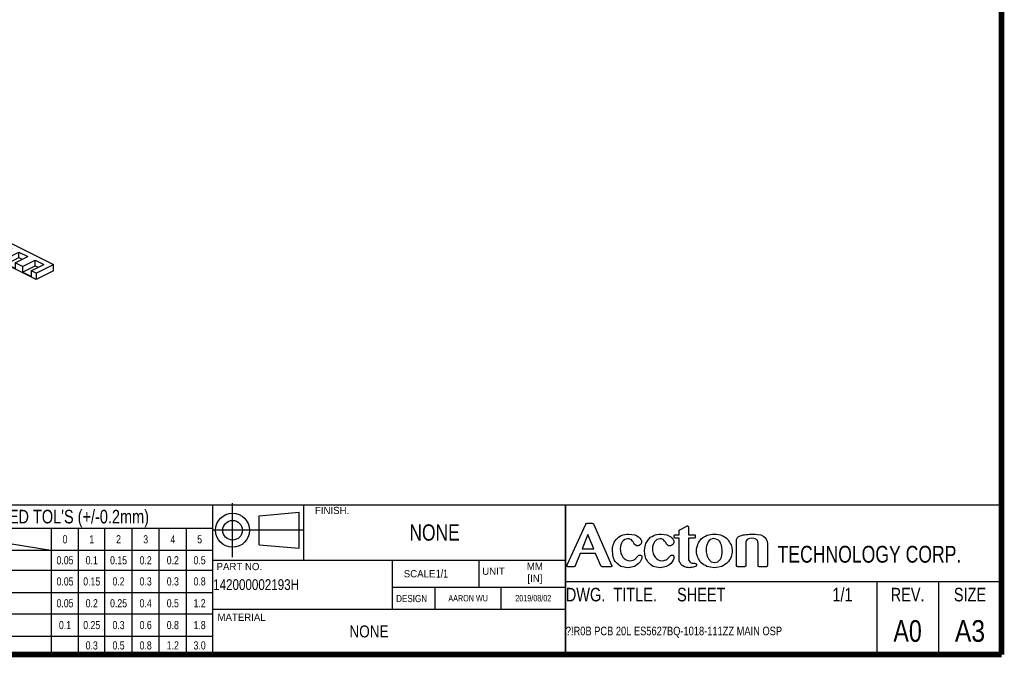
# Paper-space layout '005_EXP_CORICANT_PE_DRAWING_3_3' of a CAD drawing. Header units: millimetres. Extents: x 6 to 413, y 7 to 290.
# Tile 24 of 46: x 232 to 413, y 7 to 124. Entities that reach past the tile are written whole.
import ezdxf
from ezdxf.enums import TextEntityAlignment as Align

# ---------------------------------------------------------------- set-up
doc = ezdxf.new("R2010")
doc.units = ezdxf.units.MM
doc.header["$LTSCALE"] = 23.1
doc.layers.get('0').update_dxf_attribs({"linetype": 'CONTINUOUS'})
for name, color, linetype in [('125A00000159H_LED_SPONGE__BL447', 7, 'CONTINUOUS'), ('TABLE_BL10', 7, 'CONTINUOUS'), ('TABLE_BL7', 7, 'CONTINUOUS'), ('TABLE_BL8', 7, 'CONTINUOUS'), ('TABLE_BL9', 7, 'CONTINUOUS')]:
    doc.layers.add(name, color=color, linetype=linetype)
doc.styles.get("Standard").update_dxf_attribs({"font": 'txt', "width": 0.85})
doc.styles.add('TEXTSTYLE_2', font='txt')
doc.styles.add('TEXTSTYLE_3', font='txt', dxfattribs={"width": 0.782203})
doc.styles.add('TEXTSTYLE_4', font='txt', dxfattribs={"width": 0.836201})
doc.styles.add('TEXTSTYLE_5', font='txt', dxfattribs={"width": 0.8})

# ---------------------------------------------------------------- blocks, each defined once
blk = doc.blocks.new('TABLE_BL7', base_point=(299.82, 25.18))
at = {"layer": 'TABLE_BL7', "color": 7, "linetype": 'Continuous'}
for p, q in [((267.32, 15.57), (267.32, 34.79)), ((267.32, 34.79), (332.32, 34.79)), ((284.07, 24.63), (284.07, 34.79)), ((332.32, 15.57), (332.32, 34.79)), ((267.32, 24.63), (332.32, 24.63)), ((300.44, 15.57), (300.44, 24.63)), ((316.44, 19.63), (316.44, 24.63)), ((300.44, 19.63), (332.32, 19.63)), ((308.32, 15.57), (308.32, 19.63)), ((320.44, 15.57), (320.44, 19.63)), ((267.32, 15.57), (332.32, 15.57))]:
    blk.add_line(p, q, dxfattribs=at)
at = {"layer": 'TABLE_BL7', "color": 2, "linetype": 'Continuous', "style": 'TEXTSTYLE_5', "width": 0.8}
for s, height, p in [('NONE', 3, (308.19, 28.21)), ('AARON WU', 1.2, (314.38, 17)), ('2019/08/02', 1.2, (326.38, 17))]:
    blk.add_text(s, height=height, dxfattribs=at).set_placement(p, align=Align.CENTER)
at = {"layer": 'TABLE_BL7', "color": 7, "linetype": 'Continuous', "style": 'TEXTSTYLE_5', "width": 0.8}
blk.add_text('     1/1', height=1.5, dxfattribs=at).set_placement((308.44, 21.38), align=Align.CENTER)
at = {"layer": 'TABLE_BL7', "color": 2, "linetype": 'Continuous', "style": 'TEXTSTYLE_5', "width": 0.8}
blk.add_text('142000002193H', height=2, dxfattribs=at).set_placement((267.38, 19.1))
blk = doc.blocks.new('TABLE_BL8', base_point=(196.69, 21))
at = {"layer": 'TABLE_BL8', "color": 7, "linetype": 'Continuous'}
for p, q in [((126.07, 7.21), (126.07, 34.79)), ((126.07, 34.79), (267.32, 34.79)), ((146.07, 7.21), (146.07, 34.79)), ((152.69, 7.21), (152.69, 34.79)), ((203.69, 7.21), (203.69, 34.79)), ((267.32, 7.21), (267.32, 34.79)), ((126.07, 30.49), (267.32, 30.49)), ((213.69, 7.21), (213.69, 30.49)), ((237.57, 7.21), (237.57, 30.49)), ((242.57, 7.21), (242.57, 30.49)), ((247.44, 7.21), (247.44, 30.49)), ((252.44, 7.21), (252.44, 30.49)), ((257.44, 7.21), (257.44, 30.49)), ((262.44, 7.21), (262.44, 30.49)), ((146.07, 25.88), (203.69, 25.88)), ((213.69, 26.43), (267.32, 26.43)), ((213.69, 22.76), (267.32, 22.76)), ((146.07, 21.04), (213.69, 21.04)), ((213.69, 18.62), (267.32, 18.62)), ((146.07, 16.66), (203.69, 16.66)), ((213.69, 14.71), (267.32, 14.71)), ((146.07, 11.82), (203.69, 11.82)), ((213.69, 10.57), (267.32, 10.57)), ((126.07, 7.21), (267.32, 7.21))]:
    blk.add_line(p, q, dxfattribs=at)
blk.add_lwpolyline([(211.19, 25.64), (211.19, 25.39), (211.32, 25.26), (211.57, 25.26), (211.69, 25.39), (211.69, 25.64), (211.57, 25.76), (211.32, 25.76), (211.19, 25.64)], dxfattribs=at)
at = {"layer": 'TABLE_BL8', "color": 7, "linetype": 'Continuous', "style": 'TEXTSTYLE_5', "width": 0.8}
for s, height, p in [('Reason', 2, (136.07, 31.64)), ("UNSPECIFIED TOL'S (+/-0.2mm)", 2.5, (235.5, 31.39)), ('.', 2, (149.38, 31.64)), ('.', 2, (178.19, 31.64)), ('0', 1.5, (240.07, 27.71)), ('1', 1.5, (245, 27.71)), ('2', 1.5, (249.94, 27.71)), ('3', 1.5, (254.94, 27.71)), ('4', 1.5, (259.94, 27.71)), ('5', 1.5, (264.88, 27.71)), ('.', 2, (149.38, 27.19)), ('.', 2, (178.19, 27.19)), ('ANGLE', 1.5, (208.69, 26.14)), ('+/- 1', 1.5, (208.19, 23.89)), ('0------16', 1.5, (225.63, 23.84)), ('0.05', 1.5, (240.07, 23.84)), ('0.1', 1.5, (245, 23.84)), ('0.15', 1.5, (249.94, 23.84)), ('0.2', 1.5, (254.94, 23.84)), ('0.2', 1.5, (259.94, 23.84)), ('0.5', 1.5, (264.88, 23.84)), ('.', 2, (149.38, 22.46)), ('.', 2, (178.19, 22.46)), ('ROUGHNESS', 1.4, (208.69, 19.56)), ('16------63', 1.5, (225.63, 19.94)), ('0.05', 1.5, (240.07, 19.94)), ('0.15', 1.5, (245, 19.94)), ('0.2', 1.5, (249.94, 19.94)), ('0.3', 1.5, (254.94, 19.94)), ('0.3', 1.5, (259.94, 19.94)), ('0.8', 1.5, (264.88, 19.94)), ('.', 2, (149.38, 17.85)), ('.', 2, (178.19, 17.85)), ('63------250', 1.5, (225.63, 15.91)), ('0.05', 1.5, (240.07, 15.91)), ('0.2', 1.5, (245, 15.91)), ('0.25', 1.5, (249.94, 15.91)), ('0.4', 1.5, (254.94, 15.91)), ('0.5', 1.5, (259.94, 15.91)), ('1.2', 1.5, (264.88, 15.91)), ('.', 2, (149.38, 13.24)), ('.', 2, (178.19, 13.24)), ('250------500', 1.5, (225.63, 11.89)), ('0.1', 1.5, (240.07, 11.89)), ('0.25', 1.5, (245, 11.89)), ('0.3', 1.5, (249.94, 11.89)), ('0.6', 1.5, (254.94, 11.89)), ('0.8', 1.5, (259.94, 11.89)), ('1.8', 1.5, (264.88, 11.89)), ('ZONE', 2, (149.38, 8.51)), ('DESCRIPTION', 2.5, (178.19, 8.26)), ('500------1000', 1.5, (225.63, 8.14)), ('0.3', 1.5, (245, 8.14)), ('0.5', 1.5, (249.94, 8.14)), ('0.8', 1.5, (254.94, 8.14)), ('1.2', 1.5, (259.94, 8.14)), ('3.0', 1.5, (264.88, 8.14))]:
    blk.add_text(s, height=height, dxfattribs=at).set_placement(p, align=Align.CENTER)
for s, height, p in [('              GRADE', 1.5, (213.75, 28.91)), ('This document and the ', 1, (126.13, 27.91)), ('technical data disclosed ', 1, (126.13, 26.41)), (' DIM', 1.5, (213.75, 26.66)), ('are proprietary to Accton ', 1, (126.13, 24.91)), ('Tech. Corp. and shall not', 1, (126.13, 23.41)), ('be duplicated, used,', 1, (126.13, 21.91)), ('without expressed', 1, (126.13, 18.91)), ('released,or disclosed', 1, (126.13, 20.41)), ('written permission.', 1, (126.13, 17.41))]:
    blk.add_text(s, height=height, dxfattribs=at).set_placement(p)
blk = doc.blocks.new('TABLE_BL9', base_point=(372.5, 21))
at = {"layer": 'TABLE_BL9', "color": 7, "linetype": 'Continuous'}
for p, q in [((332.32, 34.79), (412.69, 34.79)), ((332.32, 34.79), (332.32, 7.21)), ((412.69, 34.79), (412.69, 7.21)), ((332.32, 20.65), (412.69, 20.65)), ((389.69, 20.65), (389.69, 7.21)), ((401.07, 20.65), (401.07, 7.21)), ((332.32, 7.21), (412.69, 7.21))]:
    blk.add_line(p, q, dxfattribs=at)
at = {"layer": 'TABLE_BL9', "color": 7, "linetype": 'Continuous', "style": 'TEXTSTYLE_5', "width": 0.8}
blk.add_text('DWG.  TITLE.     SHEET', height=2.5, dxfattribs=at).set_placement((332.38, 17.01))
for s, p in [('1/1', (383.38, 17.01)), ('REV.', (395.38, 17.01)), ('SIZE', (406.88, 17.01))]:
    blk.add_text(s, height=2.5, dxfattribs=at).set_placement(p, align=Align.CENTER)
at = {"layer": 'TABLE_BL9', "color": 2, "linetype": 'Continuous', "style": 'TEXTSTYLE_5', "width": 0.8}
blk.add_text('A0', height=4, dxfattribs=at).set_placement((395.38, 9.55), align=Align.CENTER)
at = {"layer": 'TABLE_BL9', "color": 7, "linetype": 'Continuous', "width": 0.85}
blk.add_text('A3', height=4, dxfattribs=at).set_placement((406.88, 9.55), align=Align.CENTER)
at = {"layer": 'TABLE_BL9', "color": 2, "linetype": 'Continuous', "style": 'TEXTSTYLE_5', "width": 0.8}
blk.add_text('?!R0B PCB 20L ES5627BQ-1018-111ZZ MAIN OSP', height=1.6, dxfattribs=at).set_placement((332.38, 10.75))
blk = doc.blocks.new('TABLE_BL10', base_point=(299.82, 11.4))
at = {"layer": 'TABLE_BL10', "color": 7, "linetype": 'Continuous'}
for p, q in [((267.32, 7.23), (267.32, 15.56)), ((267.32, 15.56), (332.32, 15.56)), ((332.32, 7.23), (332.32, 15.56)), ((267.32, 7.23), (332.32, 7.23))]:
    blk.add_line(p, q, dxfattribs=at)
blk = doc.blocks.new('125A00000159H_LED_SPONGE__BL447', base_point=(227.22, 82.29))
at = {"layer": '125A00000159H_LED_SPONGE__BL447', "color": 7, "linetype": 'Continuous'}
for p, q in [((216.52, 86.63), (219.7, 88.22)), ((217.41, 86.19), (219.74, 87.35)), ((219.7, 88.22), (237.92, 79.12)), ((219.74, 87.35), (221.35, 86.55)), ((219.74, 86.32), (219.74, 87.35)), ((217.41, 86.19), (216.52, 86.63)), ((216.52, 86.63), (216.52, 85.46)), ((234.73, 76.36), (216.52, 85.46)), ((217.41, 85.15), (219.74, 86.32)), ((217.41, 86.19), (217.41, 85.15)), ((219.02, 85.38), (221.35, 86.55)), ((220.38, 84.7), (219.02, 85.38)), ((219.02, 85.38), (219.02, 84.34)), ((219.74, 86.32), (220.31, 86.03)), ((220.38, 84.7), (222.71, 85.87)), ((222.71, 85.87), (224.32, 85.06)), ((222.71, 84.83), (222.71, 85.87)), ((219.02, 84.34), (217.41, 85.15)), ((220.38, 83.66), (222.71, 84.83)), ((220.38, 84.7), (220.38, 83.66)), ((221.99, 82.86), (220.38, 83.66)), ((221.99, 83.9), (224.32, 85.06)), ((223.33, 83.22), (221.99, 83.9)), ((221.99, 83.9), (221.99, 82.86)), ((222.71, 84.83), (223.28, 84.54)), ((223.33, 83.22), (225.67, 84.39)), ((224.95, 82.42), (227.28, 83.58)), ((225.67, 84.39), (227.28, 83.58)), ((225.67, 83.35), (225.67, 84.39)), ((223.33, 82.19), (225.67, 83.35)), ((223.33, 83.22), (223.33, 82.19)), ((224.95, 81.38), (223.33, 82.19)), ((226.3, 81.74), (224.95, 82.42)), ((224.95, 82.42), (224.95, 81.38)), ((225.67, 83.35), (226.24, 83.07)), ((226.3, 81.74), (228.64, 82.91)), ((226.3, 80.7), (228.64, 81.87)), ((226.3, 81.74), (226.3, 80.7)), ((227.92, 80.93), (230.25, 82.1)), ((228.64, 82.91), (230.25, 82.1)), ((228.64, 81.87), (228.64, 82.91)), ((228.64, 81.87), (229.21, 81.58)), ((227.92, 79.89), (226.3, 80.7)), ((229.26, 80.26), (227.92, 80.93)), ((227.92, 80.93), (227.92, 79.89)), ((229.26, 80.26), (231.59, 81.43)), ((229.26, 79.22), (231.59, 80.39)), ((229.26, 80.26), (229.26, 79.22)), ((230.87, 79.45), (233.21, 80.62)), ((231.59, 81.43), (233.21, 80.62)), ((231.59, 80.39), (231.59, 81.43)), ((231.59, 80.39), (232.17, 80.1)), ((232.23, 78.78), (234.56, 79.94)), ((234.56, 79.94), (236.18, 79.14)), ((234.56, 78.9), (234.56, 79.94)), ((230.87, 78.42), (229.26, 79.22)), ((232.23, 78.78), (230.87, 79.45)), ((230.87, 79.45), (230.87, 78.42)), ((232.23, 77.74), (234.56, 78.9)), ((232.23, 78.78), (232.23, 77.74)), ((233.84, 77.97), (236.18, 79.14)), ((234.56, 78.9), (235.14, 78.62)), ((234.73, 77.52), (237.92, 79.12)), ((237.92, 77.95), (237.92, 79.12)), ((233.84, 76.93), (232.23, 77.74)), ((234.73, 77.52), (233.84, 77.97)), ((233.84, 77.97), (233.84, 76.93)), ((237.92, 77.95), (234.73, 76.36)), ((234.73, 77.52), (234.73, 76.36))]:
    blk.add_line(p, q, dxfattribs=at)

psp = doc.layouts.new('005_EXP_CORICANT_PE_DRAWING_3_3')

# ---------------------------------------------------------------- linework, layer by layer
at = {"color": 7, "linetype": 'Continuous'}
for p, q in [((270.95, 25.14), (270.95, 35.1)), ((275.89, 32.77), (283.22, 33.44)), ((275.89, 27.46), (275.89, 32.77)), ((283.22, 26.8), (283.22, 33.44)), ((332.65, 23.72), (336.05, 31.23)), ((336.05, 31.33), (336.1, 31.33)), ((336.05, 31.23), (336.05, 31.33)), ((336.1, 31.38), (336.2, 31.38)), ((336.1, 31.33), (336.1, 31.38)), ((336.2, 31.38), (336.25, 31.44)), ((336.25, 31.44), (337.26, 31.44)), ((337.26, 31.44), (337.31, 31.38)), ((337.31, 31.38), (337.36, 31.38)), ((337.36, 31.38), (337.47, 31.28)), ((337.47, 31.28), (340.81, 23.67)), ((354.56, 30.83), (354.61, 30.88)), ((354.61, 30.88), (354.66, 30.88)), ((354.66, 30.88), (354.71, 30.93)), ((354.71, 30.93), (354.81, 30.93)), ((354.81, 30.93), (354.87, 30.88)), ((354.87, 30.88), (354.92, 30.88)), ((354.92, 30.88), (354.92, 30.83)), ((213.58, 30.29), (237.46, 26.45)), ((283.89, 30.12), (267.46, 30.12)), ((336.45, 29.36), (335.39, 26.72)), ((337.52, 26.72), (336.45, 29.36)), ((342.08, 28.85), (342.59, 29.15)), ((342.59, 29.15), (342.94, 29.25)), ((342.94, 29.25), (343.25, 29.36)), ((343.25, 29.36), (343.6, 29.41)), ((343.6, 29.41), (344.01, 29.41)), ((344.01, 29.41), (344.57, 29.36)), ((344.57, 29.36), (345.08, 29.25)), ((345.08, 29.25), (345.48, 29.1)), ((345.48, 29.1), (345.79, 28.9)), ((348.27, 29), (348.58, 29.15)), ((348.58, 29.15), (348.88, 29.25)), ((348.88, 29.25), (349.18, 29.36)), ((349.18, 29.36), (349.59, 29.41)), ((349.59, 29.41), (349.95, 29.41)), ((349.95, 29.41), (350.5, 29.36)), ((350.5, 29.36), (351.01, 29.25)), ((351.01, 29.25), (351.37, 29.1)), ((351.37, 29.1), (351.72, 28.9)), ((352.38, 29.15), (352.43, 29.15)), ((352.38, 28.85), (352.38, 29.15)), ((352.43, 29.25), (353.29, 29.25)), ((352.43, 29.15), (352.43, 29.25)), ((353.29, 30.12), (353.34, 30.17)), ((353.29, 29.25), (353.29, 30.12)), ((353.34, 30.17), (353.39, 30.22)), ((353.39, 30.22), (353.45, 30.27)), ((353.45, 30.27), (353.5, 30.27)), ((353.5, 30.27), (354.56, 30.83)), ((354.92, 30.83), (354.97, 30.78)), ((354.97, 30.78), (354.97, 29.25)), ((354.97, 29.25), (356.24, 29.25)), ((356.24, 29.25), (356.24, 28.7)), ((357.6, 28.75), (358.11, 29.05)), ((358.11, 29.05), (358.42, 29.2)), ((358.42, 29.2), (358.72, 29.3)), ((358.72, 29.3), (359.03, 29.36)), ((359.03, 29.36), (359.38, 29.41)), ((359.38, 29.41), (360.14, 29.41)), ((360.14, 29.41), (360.55, 29.36)), ((360.55, 29.36), (360.9, 29.25)), ((360.9, 29.25), (361.21, 29.15)), ((361.21, 29.15), (361.51, 29)), ((364.3, 29), (364.5, 29.1)), ((364.5, 29.1), (364.76, 29.15)), ((364.76, 29.15), (365.06, 29.25)), ((365.06, 29.25), (365.32, 29.3)), ((365.32, 29.3), (365.62, 29.36)), ((365.62, 29.36), (365.92, 29.36)), ((365.92, 29.36), (366.23, 29.41)), ((366.23, 29.41), (367.29, 29.41)), ((367.29, 29.41), (367.7, 29.36)), ((367.7, 29.36), (368.31, 29.25)), ((368.31, 29.25), (368.51, 29.2)), ((368.51, 29.2), (368.66, 29.1)), ((368.66, 29.1), (368.76, 29.05)), ((368.76, 29.05), (368.87, 29)), ((275.89, 27.46), (283.22, 26.8)), ((340.97, 26.87), (341.12, 27.43)), ((341.12, 27.43), (341.22, 27.68)), ((341.22, 27.68), (341.32, 27.94)), ((341.32, 27.94), (341.47, 28.19)), ((341.47, 28.19), (341.68, 28.44)), ((341.68, 28.44), (342.08, 28.85)), ((342.54, 27.43), (342.44, 27.12)), ((342.64, 27.73), (342.54, 27.43)), ((342.79, 27.99), (342.64, 27.73)), ((343, 28.24), (342.79, 27.99)), ((343.25, 28.39), (343, 28.24)), ((343.5, 28.49), (343.25, 28.39)), ((343.81, 28.54), (343.5, 28.49)), ((344.06, 28.54), (343.81, 28.54)), ((344.21, 28.49), (344.06, 28.54)), ((344.42, 28.39), (344.21, 28.49)), ((344.67, 28.14), (344.42, 28.39)), ((344.77, 27.99), (344.67, 28.14)), ((344.87, 27.88), (344.77, 27.99)), ((344.92, 27.73), (344.87, 27.88)), ((345.02, 27.58), (344.92, 27.73)), ((345.13, 27.48), (345.02, 27.58)), ((345.18, 27.43), (345.13, 27.48)), ((345.38, 27.33), (345.18, 27.43)), ((345.48, 27.28), (345.38, 27.33)), ((345.73, 27.28), (345.48, 27.28)), ((345.89, 27.33), (345.73, 27.28)), ((345.79, 28.9), (346.04, 28.65)), ((345.99, 27.38), (345.89, 27.33)), ((346.14, 27.48), (345.99, 27.38)), ((346.04, 28.65), (346.24, 28.39)), ((346.19, 27.53), (346.14, 27.48)), ((346.29, 27.68), (346.19, 27.53)), ((346.24, 28.39), (346.34, 28.19)), ((346.34, 27.78), (346.29, 27.68)), ((346.34, 28.19), (346.34, 27.78)), ((346.95, 26.87), (347.05, 27.43)), ((347.05, 27.43), (347.16, 27.68)), ((347.16, 27.68), (347.61, 28.44)), ((347.61, 28.44), (348.02, 28.85)), ((348.02, 28.85), (348.27, 29)), ((348.58, 27.73), (348.37, 27.12)), ((348.73, 27.99), (348.58, 27.73)), ((348.98, 28.24), (348.73, 27.99)), ((349.18, 28.39), (348.98, 28.24)), ((349.49, 28.49), (349.18, 28.39)), ((349.79, 28.54), (349.49, 28.49)), ((350, 28.54), (349.79, 28.54)), ((350.2, 28.49), (350, 28.54)), ((350.35, 28.39), (350.2, 28.49)), ((350.45, 28.29), (350.35, 28.39)), ((350.6, 28.14), (350.45, 28.29)), ((350.71, 27.99), (350.6, 28.14)), ((350.81, 27.88), (350.71, 27.99)), ((350.91, 27.73), (350.81, 27.88)), ((350.96, 27.58), (350.91, 27.73)), ((351.01, 27.48), (350.96, 27.58)), ((351.11, 27.43), (351.01, 27.48)), ((351.21, 27.38), (351.11, 27.43)), ((351.26, 27.33), (351.21, 27.38)), ((351.37, 27.28), (351.26, 27.33)), ((351.67, 27.28), (351.37, 27.28)), ((351.82, 27.33), (351.67, 27.28)), ((351.72, 28.9), (351.97, 28.65)), ((351.92, 27.38), (351.82, 27.33)), ((352.08, 27.48), (351.92, 27.38)), ((351.97, 28.65), (352.18, 28.39)), ((352.18, 27.53), (352.08, 27.48)), ((352.18, 28.39), (352.28, 28.19)), ((352.23, 27.68), (352.18, 27.53)), ((352.28, 27.78), (352.23, 27.68)), ((352.28, 28.19), (352.28, 27.78)), ((352.43, 28.75), (352.38, 28.85)), ((352.43, 28.7), (352.43, 28.75)), ((352.48, 28.7), (352.43, 28.7)), ((352.48, 28.65), (352.48, 28.7)), ((353.29, 28.65), (352.48, 28.65)), ((353.29, 24.49), (353.29, 28.65)), ((356.18, 28.65), (354.97, 28.65)), ((354.97, 28.65), (354.97, 24.99)), ((356.24, 28.7), (356.18, 28.7)), ((356.18, 28.7), (356.18, 28.65)), ((356.54, 26.97), (356.64, 27.28)), ((356.64, 27.28), (356.74, 27.53)), ((356.74, 27.53), (356.84, 27.83)), ((356.84, 27.83), (357, 28.09)), ((357, 28.09), (357.2, 28.34)), ((357.2, 28.34), (357.35, 28.54)), ((357.35, 28.54), (357.6, 28.75)), ((358.31, 27.28), (358.26, 26.92)), ((358.62, 27.99), (358.31, 27.28)), ((358.82, 28.24), (358.62, 27.99)), ((359.03, 28.44), (358.82, 28.24)), ((359.33, 28.54), (359.03, 28.44)), ((359.68, 28.59), (359.33, 28.54)), ((359.94, 28.54), (359.68, 28.59)), ((360.24, 28.44), (359.94, 28.54)), ((360.5, 28.29), (360.24, 28.44)), ((360.75, 28.04), (360.5, 28.29)), ((360.9, 27.73), (360.75, 28.04)), ((361.05, 27.38), (360.9, 27.73)), ((361.16, 26.92), (361.05, 27.38)), ((361.51, 29), (361.76, 28.85)), ((361.76, 28.85), (362.02, 28.65)), ((362.02, 28.65), (362.22, 28.44)), ((362.22, 28.44), (362.37, 28.19)), ((362.37, 28.19), (362.58, 27.94)), ((362.58, 27.94), (362.68, 27.68)), ((362.68, 27.68), (362.83, 27.43)), ((362.83, 27.43), (362.98, 26.92)), ((363.84, 28.39), (363.89, 28.54)), ((363.84, 23.52), (363.84, 28.39)), ((363.89, 28.54), (363.95, 28.65)), ((363.95, 28.65), (364.05, 28.8)), ((364.05, 28.8), (364.15, 28.9)), ((364.15, 28.9), (364.3, 29)), ((365.62, 28.09), (365.57, 27.94)), ((365.57, 27.94), (365.57, 23.57)), ((365.67, 28.24), (365.62, 28.09)), ((365.82, 28.39), (365.67, 28.24)), ((366.03, 28.54), (365.82, 28.39)), ((366.28, 28.59), (366.03, 28.54)), ((366.63, 28.65), (366.28, 28.59)), ((367.04, 28.59), (366.63, 28.65)), ((367.29, 28.54), (367.04, 28.59)), ((367.55, 28.39), (367.29, 28.54)), ((367.7, 28.24), (367.55, 28.39)), ((367.75, 28.04), (367.7, 28.24)), ((367.8, 27.88), (367.75, 28.04)), ((367.85, 27.68), (367.8, 27.88)), ((367.85, 23.47), (367.85, 27.68)), ((368.87, 29), (369.22, 28.65)), ((369.22, 28.65), (369.32, 28.44)), ((369.32, 28.44), (369.42, 28.29)), ((369.42, 28.29), (369.47, 28.09)), ((369.47, 28.09), (369.47, 27.94)), ((369.47, 27.94), (369.53, 27.78)), ((369.53, 27.78), (369.53, 23.62)), ((335.03, 25.86), (334.12, 23.57)), ((337.87, 25.86), (335.03, 25.86)), ((335.39, 26.72), (337.52, 26.72)), ((338.84, 23.57), (337.87, 25.86)), ((340.97, 26.31), (340.97, 26.87)), ((341.02, 25.7), (340.97, 26.31)), ((341.12, 25.15), (341.02, 25.7)), ((342.44, 27.12), (342.39, 26.72)), ((342.39, 26.72), (342.44, 26.31)), ((342.44, 26.31), (342.54, 25.86)), ((342.54, 25.86), (342.69, 25.5)), ((342.69, 25.5), (342.89, 25.15)), ((345.58, 25.3), (345.84, 25.55)), ((345.84, 25.55), (346.19, 25.55)), ((346.19, 25.55), (346.24, 25.5)), ((346.24, 25.5), (346.29, 25.45)), ((346.29, 25.45), (346.39, 25.35)), ((346.9, 26.31), (346.95, 26.87)), ((346.95, 25.7), (346.9, 26.31)), ((347.05, 25.15), (346.95, 25.7)), ((348.37, 27.12), (348.37, 26.31)), ((348.37, 26.31), (348.47, 25.86)), ((348.47, 25.86), (348.63, 25.5)), ((348.63, 25.5), (348.83, 25.15)), ((351.67, 25.4), (351.72, 25.45)), ((351.72, 25.5), (351.77, 25.55)), ((351.72, 25.45), (351.72, 25.5)), ((351.77, 25.55), (352.08, 25.55)), ((352.08, 25.55), (352.18, 25.5)), ((352.18, 25.5), (352.23, 25.45)), ((352.23, 25.45), (352.23, 25.4)), ((356.49, 26.62), (356.54, 26.97)), ((356.49, 25.96), (356.49, 26.62)), ((356.54, 25.65), (356.49, 25.96)), ((356.64, 25.35), (356.54, 25.65)), ((358.26, 26.92), (358.26, 26.06)), ((358.26, 26.06), (358.37, 25.6)), ((358.37, 25.6), (358.52, 25.2)), ((361.05, 25.15), (361.16, 25.55)), ((361.21, 26.46), (361.16, 26.92)), ((361.16, 25.55), (361.21, 25.96)), ((361.21, 25.96), (361.21, 26.46)), ((362.93, 25.5), (362.83, 25.2)), ((362.98, 25.75), (362.93, 25.5)), ((362.98, 26.92), (363.03, 26.41)), ((363.03, 26.11), (362.98, 25.75)), ((363.03, 26.41), (363.03, 26.11)), ((332.6, 23.62), (332.65, 23.67)), ((332.6, 23.52), (332.6, 23.62)), ((332.65, 23.67), (332.65, 23.72)), ((340.81, 23.67), (340.81, 23.62)), ((340.81, 23.62), (340.87, 23.62)), ((340.87, 23.62), (340.87, 23.47)), ((341.22, 24.89), (341.12, 25.15)), ((341.32, 24.64), (341.22, 24.89)), ((341.47, 24.38), (341.32, 24.64)), ((341.68, 24.18), (341.47, 24.38)), ((341.83, 23.98), (341.68, 24.18)), ((342.08, 23.78), (341.83, 23.98)), ((342.29, 23.62), (342.08, 23.78)), ((342.54, 23.47), (342.29, 23.62)), ((342.89, 25.15), (343.15, 24.89)), ((343.15, 24.89), (343.5, 24.69)), ((343.5, 24.69), (343.81, 24.54)), ((343.81, 24.54), (344.21, 24.49)), ((344.21, 24.49), (344.52, 24.54)), ((344.52, 24.54), (344.77, 24.59)), ((344.77, 24.59), (344.97, 24.69)), ((344.97, 24.69), (345.13, 24.79)), ((345.43, 23.67), (345.02, 23.47)), ((345.13, 24.79), (345.28, 24.89)), ((345.28, 24.89), (345.38, 25.04)), ((345.38, 25.04), (345.48, 25.15)), ((345.79, 23.98), (345.43, 23.67)), ((345.48, 25.15), (345.58, 25.3)), ((346.09, 24.28), (345.79, 23.98)), ((346.39, 24.89), (346.09, 24.28)), ((346.39, 25.35), (346.39, 24.89)), ((347.16, 24.89), (347.05, 25.15)), ((347.31, 24.64), (347.16, 24.89)), ((347.41, 24.38), (347.31, 24.64)), ((348.02, 23.78), (347.41, 24.38)), ((348.22, 23.62), (348.02, 23.78)), ((348.47, 23.47), (348.22, 23.62)), ((348.83, 25.15), (349.08, 24.89)), ((349.08, 24.89), (349.39, 24.69)), ((349.39, 24.69), (349.74, 24.54)), ((349.74, 24.54), (350.15, 24.49)), ((350.15, 24.49), (350.45, 24.54)), ((350.45, 24.54), (350.66, 24.59)), ((350.66, 24.59), (350.86, 24.69)), ((350.86, 24.69), (351.06, 24.79)), ((351.37, 23.67), (350.91, 23.47)), ((351.06, 24.79), (351.21, 24.89)), ((351.21, 24.89), (351.31, 25.04)), ((351.31, 25.04), (351.42, 25.15)), ((351.72, 23.98), (351.37, 23.67)), ((351.42, 25.15), (351.52, 25.3)), ((351.52, 25.3), (351.57, 25.35)), ((351.57, 25.35), (351.67, 25.4)), ((351.97, 24.28), (351.72, 23.98)), ((352.18, 24.59), (351.97, 24.28)), ((352.28, 24.89), (352.18, 24.59)), ((352.23, 25.4), (352.28, 25.35)), ((352.28, 25.35), (352.28, 24.89)), ((353.34, 24.33), (353.29, 24.49)), ((353.39, 24.18), (353.34, 24.33)), ((353.5, 24.03), (353.39, 24.18)), ((353.6, 23.88), (353.5, 24.03)), ((353.7, 23.72), (353.6, 23.88)), ((353.8, 23.62), (353.7, 23.72)), ((353.95, 23.57), (353.8, 23.62)), ((354.97, 24.99), (355.02, 24.84)), ((355.02, 24.84), (355.02, 24.64)), ((355.02, 24.64), (355.12, 24.49)), ((355.12, 24.49), (355.22, 24.28)), ((355.22, 24.28), (355.37, 24.18)), ((355.37, 24.18), (355.63, 24.08)), ((355.63, 24.08), (355.93, 24.03)), ((355.93, 24.03), (356.13, 24.03)), ((356.13, 24.03), (356.24, 23.98)), ((356.24, 23.98), (356.34, 23.98)), ((356.34, 23.98), (356.39, 23.93)), ((356.39, 23.93), (356.44, 23.88)), ((356.44, 23.62), (356.39, 23.52)), ((356.44, 23.88), (356.49, 23.83)), ((356.49, 23.72), (356.44, 23.62)), ((356.49, 23.83), (356.49, 23.72)), ((356.69, 25.09), (356.64, 25.35)), ((356.84, 24.84), (356.69, 25.09)), ((357, 24.59), (356.84, 24.84)), ((357.15, 24.33), (357, 24.59)), ((357.35, 24.13), (357.15, 24.33)), ((357.6, 23.93), (357.35, 24.13)), ((357.81, 23.72), (357.6, 23.93)), ((358.11, 23.62), (357.81, 23.72)), ((358.37, 23.47), (358.11, 23.62)), ((358.52, 25.2), (358.67, 24.84)), ((358.67, 24.84), (359.18, 24.33)), ((359.18, 24.33), (359.48, 24.23)), ((359.48, 24.23), (359.79, 24.18)), ((359.79, 24.18), (360.14, 24.23)), ((360.14, 24.23), (360.39, 24.33)), ((360.39, 24.33), (360.65, 24.54)), ((360.65, 24.54), (360.9, 24.79)), ((360.9, 24.79), (361.05, 25.15)), ((361.46, 23.62), (361.16, 23.47)), ((361.71, 23.78), (361.46, 23.62)), ((361.97, 23.98), (361.71, 23.78)), ((362.37, 24.38), (361.97, 23.98)), ((362.58, 24.64), (362.37, 24.38)), ((362.73, 24.89), (362.58, 24.64)), ((362.83, 25.2), (362.73, 24.89)), ((369.53, 23.62), (369.47, 23.57)), ((332.55, 23.52), (332.6, 23.52)), ((332.6, 23.47), (332.55, 23.52)), ((332.65, 23.42), (332.6, 23.47)), ((332.7, 23.42), (332.65, 23.42)), ((332.75, 23.37), (332.7, 23.42)), ((333.86, 23.37), (332.75, 23.37)), ((333.97, 23.42), (333.86, 23.37)), ((334.02, 23.42), (333.97, 23.42)), ((334.12, 23.52), (334.02, 23.42)), ((334.12, 23.57), (334.12, 23.52)), ((338.89, 23.52), (338.84, 23.57)), ((338.94, 23.47), (338.89, 23.52)), ((338.94, 23.42), (338.94, 23.47)), ((339.04, 23.42), (338.94, 23.42)), ((339.09, 23.37), (339.04, 23.42)), ((340.71, 23.37), (339.09, 23.37)), ((340.76, 23.42), (340.71, 23.37)), ((340.81, 23.42), (340.76, 23.42)), ((340.87, 23.47), (340.81, 23.47)), ((340.81, 23.47), (340.81, 23.42)), ((342.84, 23.37), (342.54, 23.47)), ((343.45, 23.27), (342.84, 23.37)), ((343.81, 23.22), (343.45, 23.27)), ((344.16, 23.27), (343.81, 23.22)), ((344.77, 23.37), (344.16, 23.27)), ((345.02, 23.47), (344.77, 23.37)), ((348.78, 23.37), (348.47, 23.47)), ((349.08, 23.32), (348.78, 23.37)), ((349.79, 23.22), (349.08, 23.32)), ((350.4, 23.32), (349.79, 23.22)), ((350.66, 23.37), (350.4, 23.32)), ((350.91, 23.47), (350.66, 23.37)), ((354.26, 23.37), (353.95, 23.57)), ((354.66, 23.27), (354.26, 23.37)), ((354.92, 23.27), (354.66, 23.27)), ((355.17, 23.22), (354.92, 23.27)), ((355.37, 23.27), (355.17, 23.22)), ((355.63, 23.27), (355.37, 23.27)), ((355.83, 23.32), (355.63, 23.27)), ((356.03, 23.37), (355.83, 23.32)), ((356.24, 23.42), (356.03, 23.37)), ((356.39, 23.52), (356.24, 23.42)), ((358.72, 23.37), (358.37, 23.47)), ((359.03, 23.32), (358.72, 23.37)), ((359.74, 23.22), (359.03, 23.32)), ((360.14, 23.27), (359.74, 23.22)), ((360.85, 23.37), (360.14, 23.27)), ((361.16, 23.47), (360.85, 23.37)), ((363.89, 23.47), (363.84, 23.52)), ((363.89, 23.42), (363.89, 23.47)), ((364, 23.42), (363.89, 23.42)), ((364.05, 23.37), (364, 23.42)), ((365.32, 23.37), (364.05, 23.37)), ((365.37, 23.42), (365.32, 23.37)), ((365.47, 23.42), (365.37, 23.42)), ((365.52, 23.47), (365.47, 23.42)), ((365.57, 23.57), (365.52, 23.52)), ((365.52, 23.52), (365.52, 23.47)), ((367.9, 23.47), (367.85, 23.47)), ((367.9, 23.42), (367.9, 23.47)), ((367.95, 23.42), (367.9, 23.42)), ((368.05, 23.37), (367.95, 23.42)), ((369.37, 23.37), (368.05, 23.37)), ((369.42, 23.42), (369.37, 23.37)), ((369.47, 23.42), (369.42, 23.42)), ((369.47, 23.57), (369.47, 23.42))]:
    psp.add_line(p, q, dxfattribs=at)
at = {"color": 7, "linetype": 'Continuous', "const_width": 1.03}
for points in [[(412.69, 7.21), (412.69, 289.21)], [(6.69, 7.21), (412.69, 7.21)]]:
    psp.add_lwpolyline(points, dxfattribs=at)
at = {"color": 7, "linetype": 'Continuous'}
for radius in [3.14, 1.81]:
    psp.add_circle((270.95, 30.12), radius, dxfattribs=at)

# ---------------------------------------------------------------- block references
at = {"layer": '125A00000159H_LED_SPONGE__BL447'}
psp.add_blockref('125A00000159H_LED_SPONGE__BL447', (227.22, 82.29), dxfattribs=at)
at = {"layer": 'TABLE_BL10'}
psp.add_blockref('TABLE_BL10', (299.82, 11.4), dxfattribs=at)
at = {"layer": 'TABLE_BL7'}
psp.add_blockref('TABLE_BL7', (299.82, 25.18), dxfattribs=at)
at = {"layer": 'TABLE_BL8'}
psp.add_blockref('TABLE_BL8', (196.69, 21), dxfattribs=at)
at = {"layer": 'TABLE_BL9'}
psp.add_blockref('TABLE_BL9', (372.5, 21), dxfattribs=at)

# ---------------------------------------------------------------- texts
at = {"color": 7, "linetype": 'Continuous', "style": 'TEXTSTYLE_2'}
for s, p in [('FINISH.', (289.3, 33.11)), ('MM', (326.68, 22.82)), ('[IN]', (326.68, 20.6))]:
    psp.add_text(s, height=1.328, dxfattribs=at).set_placement(p, align=Align.CENTER)
at = {"color": 7, "linetype": 'Continuous'}
for s, height, style, width, p in [('TECHNOLOGY CORP.', 3.0994, 'TEXTSTYLE_3', 0.782203, (371.42, 24.15)), ('DESIGN', 1.328, 'TEXTSTYLE_4', 0.836201, (301.11, 16.87))]:
    psp.add_text(s, height=height, dxfattribs=dict(at, style=style, width=width)).set_placement(p)
at = {"color": 7, "linetype": 'Continuous', "style": 'TEXTSTYLE_2'}
for s, p in [('PART NO.', (268.01, 22.77)), ('SCALE', (302.52, 21.44)), ('UNIT', (316.98, 21.91)), ('MATERIAL', (268.18, 13.41))]:
    psp.add_text(s, height=1.328, dxfattribs=at).set_placement(p)
at = {"color": 2, "linetype": 'Continuous', "width": 0.85}
psp.add_text('NONE', height=2.2, dxfattribs=at).set_placement((292.49, 10.37))

doc.saveas('drawing.dxf')
